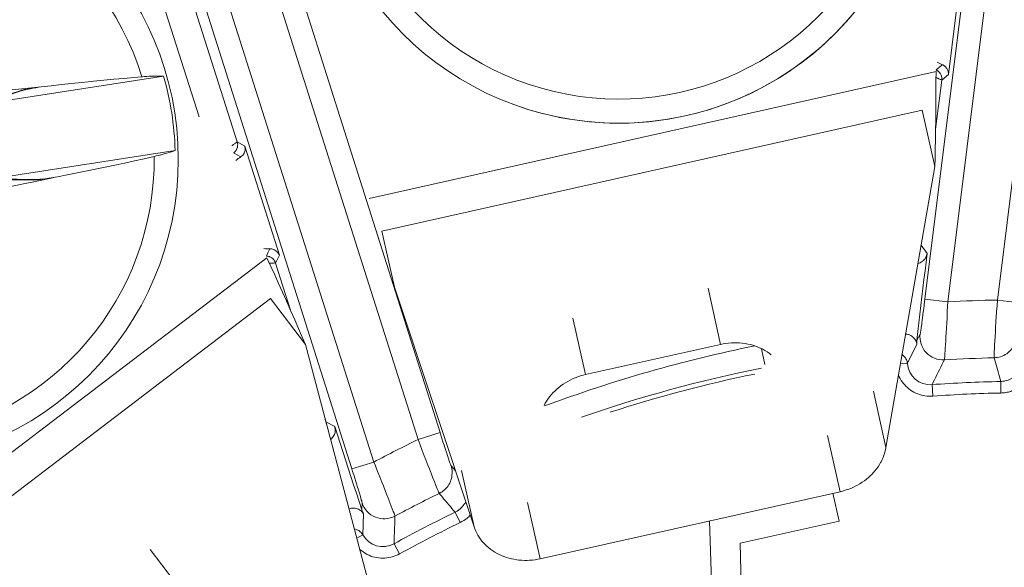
# Model space of a CAD drawing. Header units: inches. Extents: x 0 to 210, y -297 to 0.
# Tile 31 of 76: x 91.31 to 99.84, y -193.69 to -188.95. Entities that reach past the tile are written whole.
import ezdxf

# ---------------------------------------------------------------- set-up
doc = ezdxf.new("R2010")
doc.units = ezdxf.units.IN
doc.header["$MEASUREMENT"] = 0
doc.layers.add('Lag 4', color=7, linetype='Continuous')

msp = doc.modelspace()

# ---------------------------------------------------------------- linework, layer by layer
at = {"layer": 'Lag 4', "color": 7, "lineweight": 9, "true_color": 0xffffff}
for points in [[(99.7826, -191.3765), (100.3609, -186.7336)], [(99.7254, -186.787), (99.1548, -191.3684)], [(99.9291, -186.7699), (99.3532, -191.3931)], [(94.9531, -192.5254), (93.5257, -188.0255)], [(94.7625, -192.5859), (93.3478, -188.1262)], [(92.9706, -188.3395), (94.3794, -192.7804)], [(92.7928, -188.4402), (94.1887, -192.8409)], [(99.3576, -189.4234), (99.4803, -188.438)], [(93.1951, -190.0066), (92.7126, -188.4855)], [(92.8641, -189.7901), (92.4902, -188.6113)], [(99.2506, -189.3972), (94.3381, -190.4959)], [(99.2397, -190.2194), (99.242, -190.1509), (99.2442, -190.0687), (99.2459, -189.9865), (99.2472, -189.9043), (99.2482, -189.822), (99.2483, -189.8083), (99.2491, -189.7261), (99.2496, -189.6438), (99.25, -189.5616), (99.2503, -189.4794), (99.2506, -189.3972)], [(99.2526, -189.3827), (99.3009, -189.3424)], [(99.2526, -189.3827), (99.2538, -189.3833), (99.2567, -189.3849), (99.2596, -189.3866), (99.2614, -189.3877), (99.2642, -189.3896), (99.2669, -189.3915), (99.2695, -189.3936), (99.2721, -189.3958), (99.2745, -189.3981), (99.2769, -189.4005), (99.2792, -189.4029)], [(99.2792, -189.4029), (99.283, -189.4076), (99.2865, -189.4126), (99.2897, -189.4178), (99.2925, -189.4233), (99.2949, -189.4291), (99.2969, -189.4349), (99.2985, -189.4409), (99.2997, -189.4469), (99.3005, -189.453), (99.3009, -189.459)], [(99.3348, -189.3579), (99.3324, -189.3553), (99.33, -189.3528), (99.3274, -189.3504), (99.3248, -189.3481), (99.322, -189.3459), (99.3192, -189.3439), (99.3163, -189.342), (99.3132, -189.3402), (99.3102, -189.3386), (99.307, -189.3372)], [(99.3576, -189.4234), (99.3579, -189.4198), (99.358, -189.4128), (99.3573, -189.4057), (99.3567, -189.4023), (99.3551, -189.3953), (99.353, -189.3885), (99.3502, -189.3818), (99.347, -189.3754), (99.3433, -189.3692), (99.3393, -189.3634), (99.3348, -189.3579)], [(92.5577, -189.4374), (90.9687, -189.6833)], [(92.3688, -189.4421), (92.2999, -189.4478), (92.2127, -189.4554), (92.1254, -189.4633), (92.0382, -189.4716), (91.951, -189.4801), (91.9326, -189.482), (91.8454, -189.4909), (91.7583, -189.5), (91.6711, -189.5095), (91.5841, -189.5191), (91.497, -189.529)], [(92.3688, -189.4421), (92.3735, -189.4417), (92.3923, -189.4403), (92.4112, -189.439), (92.4301, -189.4378), (92.4449, -189.437), (92.4638, -189.4362), (92.4827, -189.4356), (92.4877, -189.4354), (92.5066, -189.4352), (92.5255, -189.4354), (92.5418, -189.436), (92.5577, -189.4374)], [(99.2473, -189.8961), (99.3003, -189.4706)], [(99.3003, -189.4706), (99.2997, -189.4695), (99.2982, -189.4686), (99.2967, -189.4681), (99.2916, -189.4664), (99.2868, -189.4646), (99.2864, -189.4645), (99.2814, -189.4625), (99.2763, -189.4603), (99.2712, -189.4581), (99.2702, -189.4576), (99.2652, -189.4553), (99.2603, -189.453), (99.2554, -189.4506), (99.2505, -189.4482)], [(99.3576, -189.4234), (99.3003, -189.4706)], [(99.3009, -189.459), (99.3009, -189.4602), (99.3009, -189.4614), (99.3009, -189.4625), (99.3008, -189.4637), (99.3008, -189.4648), (99.3007, -189.466), (99.3006, -189.4672), (99.3005, -189.4683), (99.3004, -189.4695), (99.3003, -189.4706)], [(90.5625, -189.8044), (91.3134, -189.5626)], [(90.6595, -189.6205), (90.7066, -189.6149), (90.7903, -189.605), (90.874, -189.5953), (90.9105, -189.5911), (90.9942, -189.5817), (91.078, -189.5724), (91.1618, -189.5633), (91.2455, -189.5545), (91.3293, -189.5458), (91.4132, -189.5373), (91.497, -189.529)], [(90.9687, -189.6833), (90.9859, -189.6775), (91.0205, -189.6657), (91.0551, -189.6539), (91.0725, -189.648), (91.1071, -189.6362), (91.1417, -189.6244), (91.1764, -189.6127), (91.211, -189.6009), (91.2456, -189.5891), (91.2802, -189.5774), (91.3148, -189.5656)], [(91.4078, -189.5423), (91.3997, -189.5437), (91.3902, -189.5453), (91.3807, -189.5471), (91.3712, -189.5489), (91.3617, -189.5508), (91.3523, -189.5527), (91.3491, -189.5534), (91.3396, -189.5556), (91.3302, -189.5578), (91.3226, -189.5598), (91.3134, -189.5626)], [(91.3148, -189.5656), (91.3134, -189.5626)], [(91.3148, -189.5656), (91.3219, -189.5633), (91.3305, -189.5609), (91.3334, -189.5601), (91.342, -189.5578), (91.3507, -189.5557), (91.358, -189.5541), (91.3667, -189.5521), (91.3754, -189.5502), (91.3842, -189.5485), (91.393, -189.5467), (91.4018, -189.545)], [(91.4078, -189.5423), (91.4072, -189.5426), (91.4066, -189.5428), (91.406, -189.5431), (91.4054, -189.5434), (91.4048, -189.5437), (91.4042, -189.5439), (91.4036, -189.5442), (91.403, -189.5445), (91.4024, -189.5448), (91.4018, -189.545)], [(91.497, -189.529), (91.4968, -189.5296)], [(99.1305, -189.7314), (94.4489, -190.7785)], [(99.2397, -190.2194), (99.1305, -189.7314)], [(93.1479, -190.0389), (93.1502, -190.0372), (93.1546, -190.034), (93.159, -190.0308), (93.1634, -190.0276), (93.1679, -190.0245), (93.1723, -190.0213), (93.1768, -190.0182), (93.1789, -190.0167), (93.1834, -190.0136), (93.188, -190.0106), (93.1926, -190.0078)], [(93.1926, -190.0078), (93.1926, -190.0078), (93.1929, -190.0077), (93.1931, -190.0075), (93.1933, -190.0074), (93.1936, -190.0073), (93.1938, -190.0071), (93.1941, -190.0069), (93.1943, -190.0068), (93.1946, -190.0067), (93.1948, -190.0066), (93.1951, -190.0066)], [(93.1951, -190.0066), (93.26, -190.0426)], [(91.0681, -190.3257), (92.6572, -190.0797)], [(92.6572, -190.0797), (92.6423, -190.0858), (92.6271, -190.0913), (92.6223, -190.0929), (92.6043, -190.0987), (92.5862, -190.1041), (92.5719, -190.1081), (92.5537, -190.1131), (92.5354, -190.1178), (92.5308, -190.119), (92.5125, -190.1236), (92.4941, -190.128), (92.4757, -190.1323)], [(93.1642, -190.1018), (93.1663, -190.1001), (93.1684, -190.0984), (93.1704, -190.0967), (93.1724, -190.0948), (93.1743, -190.093), (93.1761, -190.091), (93.1779, -190.089), (93.1796, -190.0869), (93.1813, -190.0848), (93.1828, -190.0827)], [(93.1828, -190.0827), (93.1858, -190.0783), (93.1884, -190.0737), (93.1908, -190.0689), (93.193, -190.0639), (93.1948, -190.0589), (93.1963, -190.0537), (93.1975, -190.0485), (93.1984, -190.0432), (93.1989, -190.0379), (93.1991, -190.0326)], [(93.226, -190.1366), (93.2333, -190.1313), (93.2402, -190.1251), (93.2454, -190.1192), (93.2509, -190.1117), (93.2554, -190.1037), (93.259, -190.0954), (93.2615, -190.0867), (93.2632, -190.0777), (93.2638, -190.0683), (93.2635, -190.0605), (93.2622, -190.0513), (93.26, -190.0426)], [(93.5603, -190.9891), (93.26, -190.0426)], [(91.6184, -190.313), (91.6365, -190.3095), (91.7225, -190.2926), (91.8084, -190.2754), (91.8943, -190.258), (91.9801, -190.2403), (92.0659, -190.2224), (92.1335, -190.208), (92.2191, -190.1896), (92.3047, -190.1708), (92.3902, -190.1517), (92.4757, -190.1323)], [(93.226, -190.1366), (93.1642, -190.1018)], [(98.8166, -192.6548), (99.2397, -190.2194)], [(91.4332, -190.3366), (90.6444, -190.3331)], [(91.6184, -190.313), (91.5831, -190.3205), (91.5007, -190.3379), (91.4182, -190.3551), (91.371, -190.3648), (91.2884, -190.3817), (91.2058, -190.3984), (91.1232, -190.4149), (91.0406, -190.4312), (90.9579, -190.4473), (90.8752, -190.4633), (90.7924, -190.4791)], [(91.4337, -190.3333), (91.4154, -190.3329), (91.3788, -190.3322), (91.3423, -190.3314), (91.324, -190.331), (91.2875, -190.3303), (91.2509, -190.3295), (91.2143, -190.3287), (91.1778, -190.328), (91.1412, -190.3272), (91.1047, -190.3265), (91.0681, -190.3257)], [(91.4332, -190.3366), (91.4483, -190.3362), (91.466, -190.3349), (91.4742, -190.3341), (91.4928, -190.3321), (91.5113, -190.3298), (91.5268, -190.3277), (91.5453, -190.325), (91.5637, -190.3221), (91.5813, -190.3192), (91.5997, -190.316), (91.618, -190.3126)], [(91.4332, -190.3366), (91.4336, -190.3333)], [(91.618, -190.3126), (91.6005, -190.3155), (91.5822, -190.3184), (91.5638, -190.3211), (91.5483, -190.3233), (91.5299, -190.3257), (91.5115, -190.3279), (91.5034, -190.3288), (91.4849, -190.3306), (91.4664, -190.3321), (91.4488, -190.3331), (91.4337, -190.3333)], [(91.6184, -190.313), (91.618, -190.3126)], [(94.558, -191.2665), (94.4489, -190.7785)], [(93.4614, -190.9678), (93.4783, -190.9319)], [(93.5603, -190.9891), (93.5574, -190.9818), (93.5535, -190.9745), (93.5484, -190.9672), (93.5474, -190.966), (93.5409, -190.9588), (93.5334, -190.952), (93.5294, -190.9489), (93.5209, -190.9434), (93.5122, -190.939), (93.5035, -190.9356), (93.4948, -190.9333), (93.4864, -190.9321), (93.4783, -190.9319)], [(99.1219, -190.9026), (99.1217, -190.9044), (99.1214, -190.9062), (99.1211, -190.908), (99.1207, -190.9098), (99.1203, -190.9115), (99.1199, -190.9133), (99.1195, -190.9151), (99.119, -190.9168), (99.1184, -190.9186), (99.1179, -190.9203)], [(99.1219, -190.9026), (99.1219, -190.9025), (99.1219, -190.9025), (99.1218, -190.9025), (99.1218, -190.9025), (99.1217, -190.9025), (99.1217, -190.9025), (99.1217, -190.9025), (99.1216, -190.9024), (99.1216, -190.9024), (99.1215, -190.9024)], [(99.1219, -190.9026), (99.1243, -190.8839)], [(99.1219, -190.9026), (99.1728, -190.9726)], [(93.4521, -191.01), (89.4482, -194.0609)], [(93.4479, -190.996), (93.4614, -190.9678)], [(93.7858, -191.7615), (93.7592, -191.6983), (93.7269, -191.6227), (93.6941, -191.5473), (93.6609, -191.472), (93.6275, -191.3969), (93.6219, -191.3844), (93.5881, -191.3094), (93.5543, -191.2345), (93.5203, -191.1596), (93.4862, -191.0848), (93.4521, -191.01)], [(93.4585, -190.9969), (93.4659, -190.9984), (93.474, -191.0007), (93.4818, -191.0038), (93.4893, -191.0077), (93.4964, -191.0123), (93.4971, -191.0128), (93.5037, -191.0182), (93.5096, -191.0242), (93.5149, -191.0308), (93.5196, -191.0378), (93.5236, -191.0451)], [(93.5603, -190.9891), (93.5279, -191.0559)], [(99.085, -191.7256), (99.0938, -191.6503), (99.1026, -191.575), (99.1113, -191.4997), (99.1201, -191.4244), (99.1289, -191.3491), (99.1377, -191.2738), (99.1464, -191.1985), (99.1552, -191.1232), (99.164, -191.0479), (99.1728, -190.9726)], [(99.0939, -191.0591), (99.1035, -191.0566), (99.1131, -191.053), (99.1168, -191.0513), (99.1259, -191.0463), (99.1344, -191.0405), (99.1421, -191.0339), (99.149, -191.0268), (99.1551, -191.019), (99.1604, -191.0104), (99.165, -191.0012), (99.1686, -190.9916), (99.171, -190.9827), (99.1726, -190.9726)], [(93.5279, -191.0559), (93.527, -191.0551), (93.5252, -191.055), (93.5236, -191.0551), (93.5183, -191.0557), (93.5132, -191.0561), (93.5127, -191.0561), (93.5074, -191.0564), (93.5019, -191.0566), (93.4963, -191.0567), (93.4952, -191.0567), (93.4897, -191.0567), (93.4842, -191.0566), (93.4788, -191.0565), (93.4733, -191.0564)], [(93.5236, -191.0451), (93.5241, -191.0462), (93.5246, -191.0472), (93.5251, -191.0483), (93.5255, -191.0494), (93.526, -191.0504), (93.5264, -191.0515), (93.5268, -191.0526), (93.5272, -191.0537), (93.5276, -191.0548), (93.5279, -191.0559)], [(93.6576, -191.4646), (93.5279, -191.0559)], [(94.558, -191.2665), (95.2475, -193.3421)], [(97.2749, -191.2727), (97.3841, -191.7607)], [(93.4827, -191.3638), (89.6669, -194.2714)], [(93.7858, -191.7615), (93.4827, -191.3638)], [(99.1548, -191.3684), (99.152, -191.3901), (99.1482, -191.4204), (99.1443, -191.4508), (99.1404, -191.4811), (99.1377, -191.5021), (99.1336, -191.5325), (99.1316, -191.5476), (99.1275, -191.5779), (99.1264, -191.5855), (99.1222, -191.6157), (99.1178, -191.6447), (99.1161, -191.6554), (99.1147, -191.6634), (99.1137, -191.6687), (99.1136, -191.6692), (99.113, -191.6712)], [(99.3532, -191.3931), (99.1548, -191.3684)], [(99.3532, -191.3931), (99.3512, -191.4301), (99.3486, -191.4804), (99.3459, -191.5306), (99.3432, -191.5809), (99.3412, -191.616), (99.3384, -191.6662), (99.337, -191.6914), (99.3342, -191.7416), (99.3334, -191.7541), (99.3304, -191.8043), (99.3274, -191.852), (99.3261, -191.8695), (99.3251, -191.8827), (99.3243, -191.8914), (99.3242, -191.8921), (99.3237, -191.8954)], [(99.754, -191.877), (99.7539, -191.8739), (99.7539, -191.873), (99.7542, -191.8644), (99.7547, -191.8513), (99.7555, -191.8339), (99.7579, -191.7865), (99.7586, -191.7741), (99.7612, -191.7241), (99.7626, -191.699), (99.7653, -191.6489), (99.7673, -191.6139), (99.7702, -191.5638), (99.7725, -191.5266), (99.7758, -191.4765), (99.7792, -191.4265), (99.7826, -191.3765)], [(99.981, -191.4012), (99.7826, -191.3765)], [(96.1039, -191.5347), (96.213, -192.0226)], [(99.0846, -191.7633), (99.0833, -191.7536), (99.0809, -191.7439), (99.0775, -191.7343), (99.0734, -191.7257), (99.0682, -191.717), (99.0622, -191.7089), (99.0555, -191.7016), (99.0481, -191.6951), (99.0399, -191.6892), (99.0309, -191.684), (99.0214, -191.6797), (99.0114, -191.6764), (99.0075, -191.6754), (98.9973, -191.6734), (98.9872, -191.6726)], [(99.085, -191.7256), (99.113, -191.6712)], [(99.754, -191.877), (99.7683, -191.8761), (99.7827, -191.8742), (99.7949, -191.8717), (99.8089, -191.8679), (99.8225, -191.8631), (99.8358, -191.8573), (99.838, -191.8562), (99.8507, -191.8494), (99.8628, -191.8416), (99.8743, -191.8331), (99.8849, -191.8239), (99.8948, -191.814), (99.9042, -191.8031), (99.9128, -191.7915), (99.9207, -191.7791), (99.9279, -191.766), (99.9279, -191.7659), (99.9326, -191.7559), (99.9379, -191.7423), (99.9423, -191.7286), (99.9455, -191.715), (99.9477, -191.7014)], [(94.4191, -194.1508), (93.7858, -191.7615)], [(96.213, -192.0226), (97.3841, -191.7607)], [(97.8224, -191.8502), (97.8053, -191.8374), (97.7873, -191.8253), (97.7686, -191.8139), (97.7492, -191.8033), (97.729, -191.7935), (97.7278, -191.7929), (97.7071, -191.7841), (97.6857, -191.7761), (97.6639, -191.769), (97.6415, -191.7629), (97.619, -191.7578), (97.5957, -191.7536), (97.5722, -191.7504), (97.5483, -191.7482), (97.5242, -191.747), (97.5022, -191.7469), (97.4779, -191.7477), (97.4535, -191.7496), (97.4292, -191.7525), (97.405, -191.7564), (97.3841, -191.7607)], [(97.7397, -191.7986), (97.7667, -191.9357)], [(99.0018, -191.9258), (99.0846, -191.7633)], [(98.9635, -191.8542), (98.9635, -191.8542), (98.9699, -191.8596), (98.9758, -191.8655), (98.9811, -191.8719), (98.986, -191.8787), (98.9903, -191.8859), (98.9939, -191.8935), (98.9969, -191.9013), (98.9992, -191.9093), (99.0009, -191.9175), (99.0018, -191.9258)], [(99.8108, -192.0828), (99.8052, -192.0622), (99.7995, -192.0416), (99.7938, -192.021), (99.7882, -192.0004), (99.7824, -191.9798), (99.7767, -191.9592), (99.771, -191.9385), (99.7654, -191.9179), (99.7597, -191.8973), (99.754, -191.8767)], [(98.9426, -191.9295), (99.0021, -191.9257)], [(99.3236, -191.8948), (99.3129, -191.9163), (99.3021, -191.9379), (99.2913, -191.9595), (99.2805, -191.9811), (99.2697, -192.0026), (99.2589, -192.0242), (99.2481, -192.0458), (99.2373, -192.0673), (99.2265, -192.0889), (99.2158, -192.1105)], [(96.213, -192.0226), (96.1923, -192.0276), (96.1687, -192.0344), (96.1454, -192.0421), (96.1226, -192.0508), (96.1003, -192.0604), (96.0804, -192.07), (96.0591, -192.0813), (96.0385, -192.0934), (96.0185, -192.1064), (95.9993, -192.1201), (95.9811, -192.1343), (95.9635, -192.1494), (95.9467, -192.1651), (95.9308, -192.1814), (95.9158, -192.1982), (95.9149, -192.1993), (95.9009, -192.2167), (95.8878, -192.2346), (95.8757, -192.2528), (95.8646, -192.2715), (95.8546, -192.2903)], [(98.9251, -192.027), (98.9323, -192.0427), (98.9405, -192.0581), (98.9497, -192.0732), (98.9598, -192.0879), (98.9659, -192.0959), (98.9774, -192.1096), (98.9897, -192.1226), (99.0026, -192.1348), (99.0162, -192.1462), (99.0302, -192.1566), (99.0447, -192.1661), (99.0597, -192.1747), (99.0754, -192.1825), (99.0917, -192.1894), (99.1084, -192.1954), (99.1256, -192.2004), (99.1431, -192.2044), (99.1528, -192.2062), (99.1705, -192.2086), (99.1881, -192.21), (99.2057, -192.2103), (99.2229, -192.2095)], [(99.8108, -192.0825), (99.8176, -192.0823), (99.8307, -192.0811), (99.8436, -192.0791), (99.8499, -192.0778), (99.8627, -192.0745), (99.8753, -192.0703), (99.8876, -192.0653), (99.8996, -192.0596), (99.9112, -192.0531), (99.9222, -192.0459), (99.9327, -192.038)], [(99.223, -192.2095), (99.2158, -192.1099)], [(99.8108, -192.0825), (99.8128, -192.1825)], [(98.8166, -192.6548), (98.7075, -192.1668)], [(99.8128, -192.1825), (99.8237, -192.182), (99.8345, -192.1812), (99.8453, -192.18), (99.8562, -192.1784), (99.8669, -192.1764), (99.8775, -192.174), (99.8881, -192.1713), (99.8985, -192.1682), (99.9088, -192.1647), (99.919, -192.1608)], [(93.9643, -192.4314), (93.9586, -192.4134)], [(93.9643, -192.4314), (93.9642, -192.4314), (93.9642, -192.4314), (93.9641, -192.4314), (93.9641, -192.4314), (93.9641, -192.4314), (93.964, -192.4314), (93.964, -192.4314), (93.964, -192.4314), (93.9639, -192.4314), (93.9639, -192.4314), (93.9638, -192.4314)], [(93.9643, -192.4314), (94.0397, -192.4738)], [(93.9643, -192.4314), (93.9648, -192.4331), (93.9653, -192.4349), (93.9657, -192.4366), (93.9662, -192.4384), (93.9666, -192.4402), (93.9669, -192.442), (93.9672, -192.4438), (93.9675, -192.4456), (93.9678, -192.4474), (93.968, -192.4492)], [(94.0042, -192.5853), (94.0119, -192.579), (94.0191, -192.5717), (94.0217, -192.5686), (94.0279, -192.5603), (94.0332, -192.5515), (94.0375, -192.5423), (94.0407, -192.5329), (94.043, -192.5233), (94.0443, -192.5133), (94.0446, -192.503), (94.0438, -192.4927), (94.0423, -192.4836), (94.0396, -192.4738)], [(94.2746, -193.1946), (94.2511, -193.1225), (94.2277, -193.0504), (94.2042, -192.9783), (94.1807, -192.9063), (94.1572, -192.8342), (94.1337, -192.7621), (94.1102, -192.69), (94.0867, -192.618), (94.0632, -192.5459), (94.0397, -192.4738)], [(94.9531, -192.5254), (94.7625, -192.5859)], [(94.9531, -192.5254), (94.9599, -192.5467), (94.9691, -192.5755), (94.9783, -192.6043), (94.9876, -192.6331), (94.9942, -192.6533), (95.0035, -192.6821), (95.0083, -192.6966), (95.0178, -192.7253), (95.0201, -192.7323), (95.0297, -192.7609), (95.039, -192.7879), (95.0426, -192.7979), (95.0453, -192.8054), (95.0473, -192.8103), (95.0475, -192.8108), (95.0484, -192.8125)], [(98.4199, -193.0376), (98.3108, -192.5497)], [(94.9457, -193.0525), (94.9443, -193.0498), (94.9439, -193.0489), (94.9406, -193.041), (94.9356, -193.0289), (94.9291, -193.0127), (94.9114, -192.9687), (94.9069, -192.9571), (94.8883, -192.9106), (94.8791, -192.8872), (94.8606, -192.8406), (94.8478, -192.8079), (94.8295, -192.7612), (94.8161, -192.7264), (94.7982, -192.6796), (94.7804, -192.6327), (94.7625, -192.5859)], [(98.8166, -192.6548), (98.8126, -192.6747), (98.8076, -192.6946), (98.8015, -192.7144), (98.7993, -192.7207), (98.7919, -192.7402), (98.7834, -192.7596), (98.7739, -192.7786), (98.7709, -192.7841), (98.7601, -192.8028), (98.7483, -192.8211), (98.7354, -192.8391), (98.7216, -192.8567), (98.7068, -192.8737), (98.6911, -192.8903), (98.6836, -192.8977), (98.6667, -192.9133), (98.649, -192.9283), (98.6304, -192.9426), (98.6111, -192.9561), (98.5911, -192.9689), (98.5703, -192.9809), (98.5628, -192.985), (98.5412, -192.9958), (98.519, -193.0058), (98.4964, -193.0149), (98.4732, -193.023), (98.4498, -193.0301), (98.4437, -193.0318), (98.4199, -193.0376)], [(94.3794, -192.7804), (94.1887, -192.8409)], [(94.3794, -192.7804), (94.393, -192.8148), (94.4116, -192.8616), (94.4302, -192.9084), (94.4487, -192.9552), (94.4616, -192.9879), (94.4801, -193.0347), (94.4893, -193.0581), (94.5077, -193.105), (94.5122, -193.1166), (94.5305, -193.1635), (94.5476, -193.2081), (94.5538, -193.2246), (94.5584, -193.237), (94.5613, -193.2452), (94.5615, -193.2459), (94.5624, -193.2491)], [(94.9457, -193.0525), (94.9583, -193.0457), (94.9706, -193.038), (94.9806, -193.0306), (94.9917, -193.0213), (95.0021, -193.0112), (95.0118, -193.0005), (95.0134, -192.9985), (95.022, -192.987), (95.0298, -192.9749), (95.0366, -192.9624), (95.0424, -192.9496), (95.0473, -192.9364), (95.0512, -192.9227), (95.0542, -192.9085), (95.0562, -192.8939), (95.0572, -192.879), (95.0572, -192.8789), (95.0573, -192.8679), (95.0565, -192.8533), (95.0547, -192.8391), (95.052, -192.8253), (95.0483, -192.8121)], [(95.0484, -192.8125), (95.0864, -192.8572)], [(94.1887, -192.8409), (94.1953, -192.8617), (94.2045, -192.8909), (94.2137, -192.9201), (94.2228, -192.9492), (94.2291, -192.9695), (94.2381, -192.9987), (94.2426, -193.0133), (94.2515, -193.0426), (94.2537, -193.0499), (94.2625, -193.0792), (94.2706, -193.1073), (94.2736, -193.1177), (94.2757, -193.1256), (94.2769, -193.1309), (94.277, -193.1313), (94.2773, -193.1334)], [(95.2475, -193.3421), (95.1384, -192.8542)], [(95.0833, -193.2158), (95.0696, -193.1994), (95.0558, -193.183), (95.042, -193.1667), (95.0283, -193.1503), (95.0145, -193.134), (95.0007, -193.1177), (94.9869, -193.1013), (94.9731, -193.085), (94.9593, -193.0686), (94.9456, -193.0523)], [(95.8199, -193.6191), (98.4199, -193.0376)], [(98.3577, -193.0515), (98.4116, -193.2931)], [(94.2746, -193.1946), (94.2773, -193.1334)], [(95.0832, -193.2155), (95.0892, -193.2125), (95.1006, -193.206), (95.1116, -193.1987), (95.1167, -193.1949), (95.127, -193.1865), (95.1367, -193.1775), (95.1458, -193.1678), (95.1543, -193.1576), (95.162, -193.1468), (95.1691, -193.1357), (95.1753, -193.1241)], [(95.8199, -193.6191), (95.7108, -193.1312)], [(94.29, -193.2289), (94.2848, -193.2207), (94.2785, -193.2129), (94.2714, -193.2056), (94.2642, -193.1995), (94.2557, -193.1937), (94.2469, -193.1889), (94.2378, -193.1851), (94.2283, -193.1822), (94.2184, -193.1803), (94.2081, -193.1794), (94.1976, -193.1795), (94.1871, -193.1806), (94.1833, -193.1813), (94.1732, -193.1838), (94.1636, -193.1872)], [(94.2827, -193.4111), (94.29, -193.2289)], [(94.5621, -193.2485), (94.5614, -193.2726), (94.5606, -193.2967), (94.5598, -193.3208), (94.559, -193.3449), (94.5582, -193.369), (94.5574, -193.3931), (94.5566, -193.4172), (94.5558, -193.4414), (94.555, -193.4655), (94.5543, -193.4896)], [(95.0832, -193.2155), (95.1267, -193.3055)], [(97.3256, -194.4286), (97.2881, -193.2908)], [(98.4116, -193.2931), (97.5548, -193.4842)], [(94.218, -193.3622), (94.218, -193.3622), (94.226, -193.3644), (94.2338, -193.3673), (94.2414, -193.3708), (94.2487, -193.375), (94.2555, -193.3798), (94.262, -193.3851), (94.268, -193.391), (94.2735, -193.3973), (94.2784, -193.404), (94.2827, -193.4111)], [(94.2305, -193.4393), (94.2829, -193.4109)], [(95.8199, -193.6191), (95.8012, -193.623), (95.777, -193.6271), (95.7526, -193.6301), (95.7283, -193.632), (95.7089, -193.6328), (95.6846, -193.6329), (95.6605, -193.632), (95.6366, -193.63), (95.6169, -193.6275), (95.5935, -193.6237), (95.5705, -193.6189), (95.548, -193.6131), (95.5285, -193.6072), (95.5069, -193.5996), (95.4858, -193.5912), (95.4654, -193.5819), (95.4469, -193.5724), (95.4278, -193.5615), (95.4094, -193.5498), (95.3918, -193.5375), (95.3752, -193.5246), (95.3591, -193.5108), (95.3439, -193.4964), (95.3296, -193.4814), (95.3292, -193.4809), (95.3157, -193.4653), (95.3032, -193.4492), (95.2916, -193.4326), (95.2809, -193.4155), (95.2804, -193.4147), (95.2707, -193.3971), (95.262, -193.3791), (95.2542, -193.3607), (95.2475, -193.3421)], [(94.6022, -193.5765), (94.554, -193.489)], [(97.5677, -194.0871), (97.5548, -193.4842)], [(92.4409, -193.5395), (92.744, -193.9372)], [(94.2553, -193.5352), (94.2684, -193.5464), (94.2823, -193.557), (94.297, -193.5669), (94.3123, -193.576), (94.3212, -193.5807), (94.3374, -193.5883), (94.3539, -193.5951), (94.3708, -193.6008), (94.3879, -193.6054), (94.405, -193.609), (94.4221, -193.6116), (94.4393, -193.6131), (94.4568, -193.6136), (94.4745, -193.6131), (94.4922, -193.6115), (94.5099, -193.6089), (94.5275, -193.6053), (94.5371, -193.6028), (94.5541, -193.5976), (94.5707, -193.5915), (94.5868, -193.5844), (94.6022, -193.5766)]]:
    msp.add_lwpolyline(points, dxfattribs=at)
for points in [[(122.0343, -203.4452), (122.0343, -191.2949), (112.1846, -181.4452), (100.0343, -181.4452), (87.8841, -181.4452), (78.0343, -191.2949), (78.0343, -203.4452), (78.0343, -215.5955), (87.8841, -225.4452), (100.0343, -225.4452), (112.1846, -225.4452), (122.0343, -215.5955), (122.0343, -203.4452)], [(121.9357, -203.4452), (121.9357, -191.3494), (112.1301, -181.5438), (100.0343, -181.5438), (87.9385, -181.5438), (78.1329, -191.3494), (78.1329, -203.4452), (78.1329, -215.541), (87.9385, -225.3466), (100.0343, -225.3466), (112.1301, -225.3466), (121.9357, -215.541), (121.9357, -203.4452)], [(99.152, -187.194), (99.152, -185.7304), (97.9655, -184.544), (96.502, -184.544), (95.0384, -184.544), (93.852, -185.7304), (93.852, -187.194), (93.852, -188.6575), (95.0384, -189.844), (96.502, -189.844), (97.9655, -189.844), (99.152, -188.6575), (99.152, -187.194)], [(92.6843, -190.1569), (92.6843, -188.6933), (91.4979, -187.5069), (90.0343, -187.5069), (88.5708, -187.5069), (87.3843, -188.6933), (87.3843, -190.1569), (87.3843, -191.6204), (88.5708, -192.8069), (90.0343, -192.8069), (91.4979, -192.8069), (92.6843, -191.6204), (92.6843, -190.1569)]]:
    msp.add_open_spline(points, degree=3, knots=[0, 0, 0, 0, 1, 1, 1, 2, 2, 2, 3, 3, 3, 4, 4, 4, 4], dxfattribs=at)
for points in [[(99.1013, -186.6779), (99.2856, -187.6066), (98.9606, -188.563), (98.2485, -189.187)], [(94.0824, -186.8678), (93.9203, -188.0704), (94.6661, -189.2096), (95.8331, -189.542)], [(92.3688, -189.4421), (92.0136, -188.2818), (90.86, -187.5585), (89.6608, -187.7441)], [(95.8331, -189.542), (97.0002, -189.8745), (98.2343, -189.2993), (98.7303, -188.1918)], [(98.2485, -189.187), (97.5365, -189.811), (96.5457, -190.0077), (95.6493, -189.703)], [(99.2615, -189.3155), (99.2762, -189.3236), (99.2914, -189.3308), (99.307, -189.3372)], [(92.6572, -190.0797), (92.6508, -189.8623), (92.6174, -189.6465), (92.5577, -189.4374)], [(91.4968, -189.5296), (91.465, -189.5339), (91.4333, -189.5391), (91.4018, -189.545)], [(91.4968, -189.5296), (91.467, -189.5331), (91.4373, -189.5374), (91.4078, -189.5423)], [(93.1991, -190.0326), (93.1991, -190.0238), (93.1977, -190.015), (93.1951, -190.0066)], [(92.4757, -190.1323), (92.4879, -191.3457), (91.6071, -192.3839), (90.4078, -192.5696)], [(93.226, -190.1366), (93.2116, -190.1459), (93.1977, -190.156), (93.1844, -190.1669)], [(93.4269, -190.9311), (93.444, -190.9324), (93.4611, -190.9326), (93.4783, -190.9319)], [(93.4585, -190.9969), (93.455, -190.9964), (93.4515, -190.9961), (93.4479, -190.996)], [(99.7826, -191.3765), (99.6394, -191.3795), (99.4962, -191.385), (99.3532, -191.3931)], [(99.113, -191.6709), (99.1056, -191.73), (99.1249, -191.7893), (99.1656, -191.8326)], [(97.6809, -191.7741), (97.0615, -191.899), (96.4529, -192.073), (95.8611, -192.2946)], [(99.0847, -191.7256), (99.0832, -191.7382), (99.083, -191.7508), (99.0841, -191.7634)], [(98.9635, -191.8542), (98.9612, -191.8525), (98.9589, -191.8508), (98.9565, -191.8493)], [(99.1656, -191.8326), (99.2064, -191.876), (99.2643, -191.899), (99.3237, -191.8954)], [(99.754, -191.877), (99.6105, -191.8805), (99.467, -191.8866), (99.3237, -191.8954)], [(97.7388, -191.9664), (97.2092, -192.0723), (96.6876, -192.2147), (96.1776, -192.3926)], [(99.0026, -191.9256), (99.0106, -192.0355), (99.1059, -192.1182), (99.2158, -192.1105)], [(97.6798, -192.0179), (97.2564, -192.1051), (96.8381, -192.2159), (96.4269, -192.3495)], [(99.8108, -192.0825), (99.6123, -192.0864), (99.4138, -192.0956), (99.2158, -192.1099)], [(99.8128, -192.1825), (99.616, -192.1863), (99.4193, -192.1954), (99.2229, -192.2095)], [(94.7625, -192.5859), (94.6336, -192.6485), (94.5059, -192.7133), (94.3794, -192.7804)], [(94.9457, -193.0525), (94.8167, -193.1156), (94.689, -193.1812), (94.5624, -193.2491)], [(94.2772, -193.1332), (94.2952, -193.1899), (94.3375, -193.2357), (94.3926, -193.2581)], [(94.2743, -193.1947), (94.2783, -193.2067), (94.2834, -193.2183), (94.2896, -193.2293)], [(94.3926, -193.2581), (94.4477, -193.2805), (94.51, -193.2772), (94.5624, -193.2491)], [(95.0832, -193.2155), (94.9044, -193.302), (94.728, -193.3932), (94.554, -193.489)], [(95.1871, -193.2667), (95.1966, -193.2588), (95.2057, -193.2504), (95.2141, -193.2414)], [(95.1268, -193.3055), (94.9496, -193.3912), (94.7746, -193.4816), (94.6022, -193.5766)], [(95.1268, -193.3055), (95.1484, -193.295), (95.1686, -193.282), (95.1871, -193.2667)], [(94.218, -193.3622), (94.2152, -193.3615), (94.2124, -193.361), (94.2096, -193.3606)], [(94.2834, -193.4107), (94.3365, -193.5072), (94.4577, -193.5425), (94.5543, -193.4896)]]:
    msp.add_open_spline(points, degree=3, dxfattribs=at)

doc.saveas('drawing.dxf')
